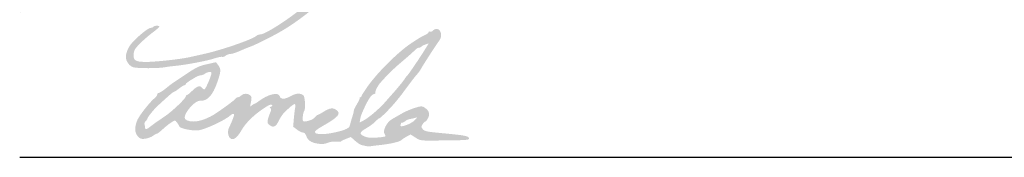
# Model space of a CAD drawing. Header units: feet. Extents: x -18 to 2245837, y -21 to 596159.
# Tile 5 of 35: x 14.301 to 16.453, y 0.934 to 1.233. Entities that reach past the tile are written whole.
import ezdxf

# ---------------------------------------------------------------- set-up
doc = ezdxf.new("R2010")
doc.units = ezdxf.units.FT
doc.header["$MEASUREMENT"] = 0
doc.linetypes.add('CENTER LINE DOUBLE SOLID', pattern=[0])
doc.layers.add('SH_Data', color=7, linetype='Continuous')
doc.layers.add('SH_Text', color=7, linetype='Continuous')

# ---------------------------------------------------------------- blocks, each defined once
blk = doc.blocks.new('A$Cbcff44da')
at = {"layer": 'SH_Text', "linetype": 'CENTER LINE DOUBLE SOLID'}
h = blk.add_hatch(color=256, dxfattribs=at)
edge = h.paths.add_edge_path()
edge.add_line((0.2476, 0.3416), (0.2476, 0.3416))
edge.add_spline(control_points=[(0.2476, 0.3416), (0.2372, 0.3455), (0.2301, 0.3579), (0.2323, 0.3684)], knot_values=[0, 0, 0, 0, 1, 1, 1, 1], degree=3, periodic=0)
edge.add_spline(control_points=[(0.2323, 0.3684), (0.235, 0.3815), (0.2412, 0.3915), (0.2536, 0.4031)], knot_values=[0, 0, 0, 0, 1, 1, 1, 1], degree=3, periodic=0)
edge.add_spline(control_points=[(0.2536, 0.4031), (0.2693, 0.4177), (0.2821, 0.4272), (0.286, 0.4272)], knot_values=[0, 0, 0, 0, 1, 1, 1, 1], degree=3, periodic=0)
edge.add_spline(control_points=[(0.286, 0.4272), (0.2885, 0.4272), (0.2912, 0.4283), (0.292, 0.4296)], knot_values=[0, 0, 0, 0, 1, 1, 1, 1], degree=3, periodic=0)
edge.add_spline(control_points=[(0.292, 0.4296), (0.2938, 0.4325), (0.3052, 0.4328), (0.3052, 0.43)], knot_values=[0, 0, 0, 0, 1, 1, 1, 1], degree=3, periodic=0)
edge.add_spline(control_points=[(0.3052, 0.43), (0.3052, 0.4289), (0.2985, 0.423), (0.2902, 0.4169)], knot_values=[0, 0, 0, 0, 1, 1, 1, 1], degree=3, periodic=0)
edge.add_spline(control_points=[(0.2902, 0.4169), (0.282, 0.4108), (0.2695, 0.3999), (0.2624, 0.3927)], knot_values=[0, 0, 0, 0, 1, 1, 1, 1], degree=3, periodic=0)
edge.add_spline(control_points=[(0.2624, 0.3927), (0.2517, 0.3818), (0.2495, 0.3781), (0.249, 0.3699)], knot_values=[0, 0, 0, 0, 1, 1, 1, 1], degree=3, periodic=0)
edge.add_spline(control_points=[(0.249, 0.3699), (0.2482, 0.3564), (0.2522, 0.3536), (0.2728, 0.353)], knot_values=[0, 0, 0, 0, 1, 1, 1, 1], degree=3, periodic=0)
edge.add_spline(control_points=[(0.2728, 0.353), (0.2921, 0.3525), (0.3499, 0.3586), (0.3712, 0.3634)], knot_values=[0, 0, 0, 0, 1, 1, 1, 1], degree=3, periodic=0)
edge.add_spline(control_points=[(0.3712, 0.3634), (0.3791, 0.3652), (0.3943, 0.3685), (0.4048, 0.3709)], knot_values=[0, 0, 0, 0, 1, 1, 1, 1], degree=3, periodic=0)
edge.add_spline(control_points=[(0.4048, 0.3709), (0.4418, 0.3791), (0.508, 0.402), (0.5166, 0.4095)], knot_values=[0, 0, 0, 0, 1, 1, 1, 1], degree=3, periodic=0)
edge.add_spline(control_points=[(0.5166, 0.4095), (0.5187, 0.4113), (0.5224, 0.4128), (0.5248, 0.4128)], knot_values=[0, 0, 0, 0, 1, 1, 1, 1], degree=3, periodic=0)
edge.add_spline(control_points=[(0.5248, 0.4128), (0.5389, 0.4128), (0.607, 0.4587), (0.6415, 0.4915)], knot_values=[0, 0, 0, 0, 1, 1, 1, 1], degree=3, periodic=0)
edge.add_spline(control_points=[(0.6415, 0.4915), (0.6725, 0.5209), (0.6963, 0.5844), (0.687, 0.6127)], knot_values=[0, 0, 0, 0, 1, 1, 1, 1], degree=3, periodic=0)
edge.add_spline(control_points=[(0.687, 0.6127), (0.6838, 0.6224), (0.6693, 0.6348), (0.6636, 0.6326)], knot_values=[0, 0, 0, 0, 1, 1, 1, 1], degree=3, periodic=0)
edge.add_spline(control_points=[(0.6636, 0.6326), (0.661, 0.6316), (0.6603, 0.6322), (0.6612, 0.6347)], knot_values=[0, 0, 0, 0, 1, 1, 1, 1], degree=3, periodic=0)
edge.add_spline(control_points=[(0.6612, 0.6347), (0.6622, 0.6372), (0.6588, 0.6396), (0.6489, 0.6433)], knot_values=[0, 0, 0, 0, 1, 1, 1, 1], degree=3, periodic=0)
edge.add_spline(control_points=[(0.6489, 0.6433), (0.5984, 0.6623), (0.4904, 0.6663), (0.4, 0.6525)], knot_values=[0, 0, 0, 0, 1, 1, 1, 1], degree=3, periodic=0)
edge.add_spline(control_points=[(0.4, 0.6525), (0.3908, 0.6511), (0.3708, 0.6467), (0.3556, 0.6428)], knot_values=[0, 0, 0, 0, 1, 1, 1, 1], degree=3, periodic=0)
edge.add_spline(control_points=[(0.3556, 0.6428), (0.3046, 0.6296), (0.3003, 0.6284), (0.2896, 0.624)], knot_values=[0, 0, 0, 0, 1, 1, 1, 1], degree=3, periodic=0)
edge.add_spline(control_points=[(0.2896, 0.624), (0.287, 0.6229), (0.2767, 0.6191), (0.2668, 0.6155)], knot_values=[0, 0, 0, 0, 1, 1, 1, 1], degree=3, periodic=0)
edge.add_spline(control_points=[(0.2668, 0.6155), (0.2569, 0.6119), (0.2418, 0.6064), (0.2332, 0.6031)], knot_values=[0, 0, 0, 0, 1, 1, 1, 1], degree=3, periodic=0)
edge.add_spline(control_points=[(0.2332, 0.6031), (0.2246, 0.5999), (0.2084, 0.594), (0.1972, 0.59)], knot_values=[0, 0, 0, 0, 1, 1, 1, 1], degree=3, periodic=0)
edge.add_spline(control_points=[(0.1972, 0.59), (0.186, 0.586), (0.1656, 0.5775), (0.152, 0.571)], knot_values=[0, 0, 0, 0, 1, 1, 1, 1], degree=3, periodic=0)
edge.add_spline(control_points=[(0.152, 0.571), (0.1383, 0.5645), (0.1267, 0.5592), (0.1261, 0.5592)], knot_values=[0, 0, 0, 0, 1, 1, 1, 1], degree=3, periodic=0)
edge.add_spline(control_points=[(0.1261, 0.5592), (0.1256, 0.5592), (0.1211, 0.5567), (0.1162, 0.5536)], knot_values=[0, 0, 0, 0, 1, 1, 1, 1], degree=3, periodic=0)
edge.add_spline(control_points=[(0.1162, 0.5536), (0.1112, 0.5505), (0.1046, 0.5471), (0.1013, 0.546)], knot_values=[0, 0, 0, 0, 1, 1, 1, 1], degree=3, periodic=0)
edge.add_spline(control_points=[(0.1013, 0.546), (0.0981, 0.545), (0.094, 0.5427), (0.0922, 0.5409)], knot_values=[0, 0, 0, 0, 1, 1, 1, 1], degree=3, periodic=0)
edge.add_spline(control_points=[(0.0922, 0.5409), (0.0904, 0.5391), (0.086, 0.5369), (0.0825, 0.5361)], knot_values=[0, 0, 0, 0, 1, 1, 1, 1], degree=3, periodic=0)
edge.add_spline(control_points=[(0.0825, 0.5361), (0.0789, 0.5352), (0.0722, 0.5316), (0.0676, 0.528)], knot_values=[0, 0, 0, 0, 1, 1, 1, 1], degree=3, periodic=0)
edge.add_spline(control_points=[(0.0676, 0.528), (0.063, 0.5244), (0.0559, 0.5197), (0.0517, 0.5176)], knot_values=[0, 0, 0, 0, 1, 1, 1, 1], degree=3, periodic=0)
edge.add_spline(control_points=[(0.0517, 0.5176), (0.0413, 0.5123), (0.0214, 0.4915), (0.0152, 0.4793)], knot_values=[0, 0, 0, 0, 1, 1, 1, 1], degree=3, periodic=0)
edge.add_spline(control_points=[(0.0152, 0.4793), (0.0086, 0.4664), (0.0033, 0.4596), (0.0014, 0.4614)], knot_values=[0, 0, 0, 0, 1, 1, 1, 1], degree=3, periodic=0)
edge.add_spline(control_points=[(0.0014, 0.4614), (0.0006, 0.4622), (0, 0.4684), (0.0001, 0.4751)], knot_values=[0, 0, 0, 0, 1, 1, 1, 1], degree=3, periodic=0)
edge.add_spline(control_points=[(0.0001, 0.4751), (0.0002, 0.4883), (0.0108, 0.5149), (0.0149, 0.5123)], knot_values=[0, 0, 0, 0, 1, 1, 1, 1], degree=3, periodic=0)
edge.add_spline(control_points=[(0.0149, 0.5123), (0.0162, 0.5116), (0.0172, 0.5119), (0.0172, 0.513)], knot_values=[0, 0, 0, 0, 1, 1, 1, 1], degree=3, periodic=0)
edge.add_spline(control_points=[(0.0172, 0.513), (0.0172, 0.5151), (0.0426, 0.5339), (0.0532, 0.5396)], knot_values=[0, 0, 0, 0, 1, 1, 1, 1], degree=3, periodic=0)
edge.add_spline(control_points=[(0.0532, 0.5396), (0.0834, 0.5559), (0.157, 0.5915), (0.1654, 0.594)], knot_values=[0, 0, 0, 0, 1, 1, 1, 1], degree=3, periodic=0)
edge.add_spline(control_points=[(0.1654, 0.594), (0.1684, 0.5948), (0.1708, 0.5964), (0.1708, 0.5975)], knot_values=[0, 0, 0, 0, 1, 1, 1, 1], degree=3, periodic=0)
edge.add_spline(control_points=[(0.1708, 0.5975), (0.1708, 0.5986), (0.1749, 0.6002), (0.1798, 0.6012)], knot_values=[0, 0, 0, 0, 1, 1, 1, 1], degree=3, periodic=0)
edge.add_spline(control_points=[(0.1798, 0.6012), (0.1848, 0.6021), (0.1899, 0.6036), (0.1912, 0.6046)], knot_values=[0, 0, 0, 0, 1, 1, 1, 1], degree=3, periodic=0)
edge.add_spline(control_points=[(0.1912, 0.6046), (0.1925, 0.6056), (0.2006, 0.6088), (0.2092, 0.6118)], knot_values=[0, 0, 0, 0, 1, 1, 1, 1], degree=3, periodic=0)
edge.add_spline(control_points=[(0.2092, 0.6118), (0.2239, 0.6169), (0.2304, 0.6192), (0.2656, 0.6324)], knot_values=[0, 0, 0, 0, 1, 1, 1, 1], degree=3, periodic=0)
edge.add_spline(control_points=[(0.2656, 0.6324), (0.2735, 0.6353), (0.2843, 0.6389), (0.2896, 0.6402)], knot_values=[0, 0, 0, 0, 1, 1, 1, 1], degree=3, periodic=0)
edge.add_spline(control_points=[(0.2896, 0.6402), (0.2949, 0.6416), (0.3124, 0.6466), (0.3285, 0.6514)], knot_values=[0, 0, 0, 0, 1, 1, 1, 1], degree=3, periodic=0)
edge.add_spline(control_points=[(0.3285, 0.6514), (0.3446, 0.6561), (0.3594, 0.66), (0.3615, 0.66)], knot_values=[0, 0, 0, 0, 1, 1, 1, 1], degree=3, periodic=0)
edge.add_spline(control_points=[(0.3615, 0.66), (0.3635, 0.66), (0.3652, 0.6611), (0.3652, 0.6625)], knot_values=[0, 0, 0, 0, 1, 1, 1, 1], degree=3, periodic=0)
edge.add_spline(control_points=[(0.3652, 0.6625), (0.3652, 0.6639), (0.3693, 0.6649), (0.3742, 0.6647)], knot_values=[0, 0, 0, 0, 1, 1, 1, 1], degree=3, periodic=0)
edge.add_spline(control_points=[(0.3742, 0.6647), (0.3838, 0.6645), (0.4148, 0.6688), (0.4182, 0.6709)], knot_values=[0, 0, 0, 0, 1, 1, 1, 1], degree=3, periodic=0)
edge.add_spline(control_points=[(0.4182, 0.6709), (0.425, 0.6751), (0.542, 0.6774), (0.5764, 0.674)], knot_values=[0, 0, 0, 0, 1, 1, 1, 1], degree=3, periodic=0)
edge.add_spline(control_points=[(0.5764, 0.674), (0.6357, 0.6682), (0.6832, 0.6499), (0.699, 0.6269)], knot_values=[0, 0, 0, 0, 1, 1, 1, 1], degree=3, periodic=0)
edge.add_spline(control_points=[(0.699, 0.6269), (0.704, 0.6196), (0.7049, 0.6153), (0.7052, 0.5974)], knot_values=[0, 0, 0, 0, 1, 1, 1, 1], degree=3, periodic=0)
edge.add_spline(control_points=[(0.7052, 0.5974), (0.706, 0.5566), (0.6899, 0.5169), (0.6604, 0.4871)], knot_values=[0, 0, 0, 0, 1, 1, 1, 1], degree=3, periodic=0)
edge.add_spline(control_points=[(0.6604, 0.4871), (0.6419, 0.4682), (0.6095, 0.4432), (0.579, 0.4244)], knot_values=[0, 0, 0, 0, 1, 1, 1, 1], degree=3, periodic=0)
edge.add_spline(control_points=[(0.579, 0.4244), (0.5598, 0.4126), (0.5185, 0.3916), (0.5044, 0.3865)], knot_values=[0, 0, 0, 0, 1, 1, 1, 1], degree=3, periodic=0)
edge.add_spline(control_points=[(0.5044, 0.3865), (0.4998, 0.3848), (0.4928, 0.382), (0.4888, 0.3803)], knot_values=[0, 0, 0, 0, 1, 1, 1, 1], degree=3, periodic=0)
edge.add_spline(control_points=[(0.4888, 0.3803), (0.4717, 0.3728), (0.4668, 0.3711), (0.4602, 0.3704)], knot_values=[0, 0, 0, 0, 1, 1, 1, 1], degree=3, periodic=0)
edge.add_spline(control_points=[(0.4602, 0.3704), (0.4563, 0.37), (0.4515, 0.3681), (0.4494, 0.3663)], knot_values=[0, 0, 0, 0, 1, 1, 1, 1], degree=3, periodic=0)
edge.add_spline(control_points=[(0.4494, 0.3663), (0.4473, 0.3645), (0.4443, 0.3635), (0.4426, 0.3641)], knot_values=[0, 0, 0, 0, 1, 1, 1, 1], degree=3, periodic=0)
edge.add_spline(control_points=[(0.4426, 0.3641), (0.441, 0.3647), (0.4329, 0.3631), (0.4246, 0.3604)], knot_values=[0, 0, 0, 0, 1, 1, 1, 1], degree=3, periodic=0)
edge.add_spline(control_points=[(0.4246, 0.3604), (0.4081, 0.3551), (0.3631, 0.3466), (0.3393, 0.3443)], knot_values=[0, 0, 0, 0, 1, 1, 1, 1], degree=3, periodic=0)
edge.add_spline(control_points=[(0.3393, 0.3443), (0.3309, 0.3435), (0.3217, 0.3424), (0.3189, 0.3417)], knot_values=[0, 0, 0, 0, 1, 1, 1, 1], degree=3, periodic=0)
edge.add_spline(control_points=[(0.3189, 0.3417), (0.3051, 0.3387), (0.2557, 0.3386), (0.2476, 0.3416)], knot_values=[0, 0, 0, 0, 1, 1, 1, 1], degree=3, periodic=0)
h = blk.add_hatch(color=256, dxfattribs=at)
edge = h.paths.add_edge_path()
edge.add_spline(control_points=[(0.8456, 0.1905), (0.8409, 0.188), (0.8357, 0.1845), (0.8338, 0.1827)], knot_values=[0, 0, 0, 0, 1, 1, 1, 1], degree=3, periodic=0)
edge.add_spline(control_points=[(0.8338, 0.1827), (0.8301, 0.1789), (0.8086, 0.1741), (0.7852, 0.1717)], knot_values=[0, 0, 0, 0, 1, 1, 1, 1], degree=3, periodic=0)
edge.add_spline(control_points=[(0.7852, 0.1717), (0.7766, 0.1708), (0.768, 0.1697), (0.766, 0.1693)], knot_values=[0, 0, 0, 0, 1, 1, 1, 1], degree=3, periodic=0)
edge.add_spline(control_points=[(0.766, 0.1693), (0.764, 0.1689), (0.7603, 0.1691), (0.7576, 0.1696)], knot_values=[0, 0, 0, 0, 1, 1, 1, 1], degree=3, periodic=0)
edge.add_spline(control_points=[(0.7576, 0.1696), (0.755, 0.1702), (0.7504, 0.1711), (0.7474, 0.1718)], knot_values=[0, 0, 0, 0, 1, 1, 1, 1], degree=3, periodic=0)
edge.add_spline(control_points=[(0.7474, 0.1718), (0.7444, 0.1724), (0.7378, 0.1767), (0.7327, 0.1812)], knot_values=[0, 0, 0, 0, 1, 1, 1, 1], degree=3, periodic=0)
edge.add_line((0.7327, 0.1812), (0.7235, 0.1895))
edge.add_line((0.7235, 0.1895), (0.713, 0.1854))
edge.add_spline(control_points=[(0.713, 0.1854), (0.7072, 0.1832), (0.7021, 0.1806), (0.7017, 0.1797)], knot_values=[0, 0, 0, 0, 1, 1, 1, 1], degree=3, periodic=0)
edge.add_spline(control_points=[(0.7017, 0.1797), (0.7013, 0.1788), (0.6968, 0.1787), (0.6916, 0.1794)], knot_values=[0, 0, 0, 0, 1, 1, 1, 1], degree=3, periodic=0)
edge.add_spline(control_points=[(0.6916, 0.1794), (0.6859, 0.1801), (0.6786, 0.1791), (0.6727, 0.1768)], knot_values=[0, 0, 0, 0, 1, 1, 1, 1], degree=3, periodic=0)
edge.add_spline(control_points=[(0.6727, 0.1768), (0.6658, 0.174), (0.6602, 0.1735), (0.6516, 0.1749)], knot_values=[0, 0, 0, 0, 1, 1, 1, 1], degree=3, periodic=0)
edge.add_spline(control_points=[(0.6516, 0.1749), (0.6366, 0.1773), (0.6298, 0.1818), (0.6263, 0.1914)], knot_values=[0, 0, 0, 0, 1, 1, 1, 1], degree=3, periodic=0)
edge.add_spline(control_points=[(0.6263, 0.1914), (0.6244, 0.1966), (0.6219, 0.1992), (0.6188, 0.1992)], knot_values=[0, 0, 0, 0, 1, 1, 1, 1], degree=3, periodic=0)
edge.add_spline(control_points=[(0.6188, 0.1992), (0.6162, 0.1992), (0.6103, 0.2021), (0.6058, 0.2056)], knot_values=[0, 0, 0, 0, 1, 1, 1, 1], degree=3, periodic=0)
edge.add_line((0.6058, 0.2056), (0.5974, 0.2119))
edge.add_line((0.5974, 0.2119), (0.5989, 0.229))
edge.add_spline(control_points=[(0.5989, 0.229), (0.5997, 0.2383), (0.601, 0.2495), (0.6019, 0.2538)], knot_values=[0, 0, 0, 0, 1, 1, 1, 1], degree=3, periodic=0)
edge.add_spline(control_points=[(0.6019, 0.2538), (0.6037, 0.2633), (0.6011, 0.2637), (0.5918, 0.2555)], knot_values=[0, 0, 0, 0, 1, 1, 1, 1], degree=3, periodic=0)
edge.add_spline(control_points=[(0.5918, 0.2555), (0.5758, 0.2414), (0.5721, 0.237), (0.5666, 0.2257)], knot_values=[0, 0, 0, 0, 1, 1, 1, 1], degree=3, periodic=0)
edge.add_spline(control_points=[(0.5666, 0.2257), (0.5599, 0.212), (0.5551, 0.2093), (0.5466, 0.2149)], knot_values=[0, 0, 0, 0, 1, 1, 1, 1], degree=3, periodic=0)
edge.add_spline(control_points=[(0.5466, 0.2149), (0.5417, 0.2182), (0.5409, 0.2201), (0.542, 0.2264)], knot_values=[0, 0, 0, 0, 1, 1, 1, 1], degree=3, periodic=0)
edge.add_spline(control_points=[(0.542, 0.2264), (0.5428, 0.2306), (0.5451, 0.2376), (0.5471, 0.242)], knot_values=[0, 0, 0, 0, 1, 1, 1, 1], degree=3, periodic=0)
edge.add_spline(control_points=[(0.5471, 0.242), (0.55, 0.2483), (0.5501, 0.2505), (0.5478, 0.2519)], knot_values=[0, 0, 0, 0, 1, 1, 1, 1], degree=3, periodic=0)
edge.add_spline(control_points=[(0.5478, 0.2519), (0.5456, 0.2533), (0.5459, 0.2542), (0.549, 0.2554)], knot_values=[0, 0, 0, 0, 1, 1, 1, 1], degree=3, periodic=0)
edge.add_spline(control_points=[(0.549, 0.2554), (0.552, 0.2565), (0.5525, 0.2577), (0.5507, 0.2595)], knot_values=[0, 0, 0, 0, 1, 1, 1, 1], degree=3, periodic=0)
edge.add_spline(control_points=[(0.5507, 0.2595), (0.5489, 0.2613), (0.543, 0.2586), (0.5305, 0.2501)], knot_values=[0, 0, 0, 0, 1, 1, 1, 1], degree=3, periodic=0)
edge.add_spline(control_points=[(0.5305, 0.2501), (0.5107, 0.2366), (0.4935, 0.2196), (0.4852, 0.2052)], knot_values=[0, 0, 0, 0, 1, 1, 1, 1], degree=3, periodic=0)
edge.add_spline(control_points=[(0.4852, 0.2052), (0.477, 0.1911), (0.4707, 0.1848), (0.4646, 0.1848)], knot_values=[0, 0, 0, 0, 1, 1, 1, 1], degree=3, periodic=0)
edge.add_spline(control_points=[(0.4646, 0.1848), (0.4562, 0.1848), (0.4521, 0.2006), (0.4578, 0.2112)], knot_values=[0, 0, 0, 0, 1, 1, 1, 1], degree=3, periodic=0)
edge.add_spline(control_points=[(0.4578, 0.2112), (0.462, 0.2189), (0.4684, 0.2352), (0.4684, 0.2379)], knot_values=[0, 0, 0, 0, 1, 1, 1, 1], degree=3, periodic=0)
edge.add_spline(control_points=[(0.4684, 0.2379), (0.4684, 0.241), (0.4645, 0.2405), (0.4608, 0.237)], knot_values=[0, 0, 0, 0, 1, 1, 1, 1], degree=3, periodic=0)
edge.add_spline(control_points=[(0.4608, 0.237), (0.4512, 0.2278), (0.4125, 0.209), (0.394, 0.2046)], knot_values=[0, 0, 0, 0, 1, 1, 1, 1], degree=3, periodic=0)
edge.add_spline(control_points=[(0.394, 0.2046), (0.3812, 0.2015), (0.3486, 0.2077), (0.3484, 0.2133)], knot_values=[0, 0, 0, 0, 1, 1, 1, 1], degree=3, periodic=0)
edge.add_spline(control_points=[(0.3484, 0.2133), (0.3483, 0.2141), (0.3463, 0.2174), (0.3438, 0.2207)], knot_values=[0, 0, 0, 0, 1, 1, 1, 1], degree=3, periodic=0)
edge.add_spline(control_points=[(0.3438, 0.2207), (0.3394, 0.2265), (0.3393, 0.2265), (0.3325, 0.222)], knot_values=[0, 0, 0, 0, 1, 1, 1, 1], degree=3, periodic=0)
edge.add_spline(control_points=[(0.3325, 0.222), (0.3243, 0.2167), (0.3218, 0.2146), (0.3105, 0.2046)], knot_values=[0, 0, 0, 0, 1, 1, 1, 1], degree=3, periodic=0)
edge.add_spline(control_points=[(0.3105, 0.2046), (0.3057, 0.2003), (0.3009, 0.1968), (0.2998, 0.1968)], knot_values=[0, 0, 0, 0, 1, 1, 1, 1], degree=3, periodic=0)
edge.add_spline(control_points=[(0.2998, 0.1968), (0.2987, 0.1968), (0.2949, 0.1947), (0.2913, 0.1921)], knot_values=[0, 0, 0, 0, 1, 1, 1, 1], degree=3, periodic=0)
edge.add_spline(control_points=[(0.2913, 0.1921), (0.2877, 0.1895), (0.2803, 0.1867), (0.2748, 0.1858)], knot_values=[0, 0, 0, 0, 1, 1, 1, 1], degree=3, periodic=0)
edge.add_spline(control_points=[(0.2748, 0.1858), (0.2661, 0.1845), (0.2639, 0.1851), (0.2586, 0.1904)], knot_values=[0, 0, 0, 0, 1, 1, 1, 1], degree=3, periodic=0)
edge.add_spline(control_points=[(0.2586, 0.1904), (0.251, 0.198), (0.2504, 0.2109), (0.2569, 0.2261)], knot_values=[0, 0, 0, 0, 1, 1, 1, 1], degree=3, periodic=0)
edge.add_spline(control_points=[(0.2569, 0.2261), (0.2614, 0.2366), (0.2846, 0.266), (0.295, 0.2744)], knot_values=[0, 0, 0, 0, 1, 1, 1, 1], degree=3, periodic=0)
edge.add_spline(control_points=[(0.295, 0.2744), (0.298, 0.2768), (0.3004, 0.2803), (0.3004, 0.2822)], knot_values=[0, 0, 0, 0, 1, 1, 1, 1], degree=3, periodic=0)
edge.add_spline(control_points=[(0.3004, 0.2822), (0.3004, 0.2841), (0.3019, 0.2856), (0.3038, 0.2856)], knot_values=[0, 0, 0, 0, 1, 1, 1, 1], degree=3, periodic=0)
edge.add_spline(control_points=[(0.3038, 0.2856), (0.3056, 0.2856), (0.3119, 0.2894), (0.3176, 0.294)], knot_values=[0, 0, 0, 0, 1, 1, 1, 1], degree=3, periodic=0)
edge.add_spline(control_points=[(0.3176, 0.294), (0.3313, 0.3051), (0.3294, 0.3037), (0.3568, 0.322)], knot_values=[0, 0, 0, 0, 1, 1, 1, 1], degree=3, periodic=0)
edge.add_spline(control_points=[(0.3568, 0.322), (0.3885, 0.343), (0.3899, 0.3437), (0.4108, 0.3484)], knot_values=[0, 0, 0, 0, 1, 1, 1, 1], degree=3, periodic=0)
edge.add_line((0.4108, 0.3484), (0.4288, 0.3524))
edge.add_line((0.4288, 0.3524), (0.4335, 0.3462))
edge.add_spline(control_points=[(0.4335, 0.3462), (0.4401, 0.3375), (0.4399, 0.3326), (0.4322, 0.3101)], knot_values=[0, 0, 0, 0, 1, 1, 1, 1], degree=3, periodic=0)
edge.add_spline(control_points=[(0.4322, 0.3101), (0.422, 0.2802), (0.41, 0.2671), (0.394, 0.2685)], knot_values=[0, 0, 0, 0, 1, 1, 1, 1], degree=3, periodic=0)
edge.add_spline(control_points=[(0.394, 0.2685), (0.3836, 0.2693), (0.3604, 0.244), (0.3604, 0.2317)], knot_values=[0, 0, 0, 0, 1, 1, 1, 1], degree=3, periodic=0)
edge.add_spline(control_points=[(0.3604, 0.2317), (0.3604, 0.2265), (0.3682, 0.2232), (0.3804, 0.2232)], knot_values=[0, 0, 0, 0, 1, 1, 1, 1], degree=3, periodic=0)
edge.add_spline(control_points=[(0.3804, 0.2232), (0.3934, 0.2232), (0.4125, 0.2303), (0.4288, 0.2411)], knot_values=[0, 0, 0, 0, 1, 1, 1, 1], degree=3, periodic=0)
edge.add_spline(control_points=[(0.4288, 0.2411), (0.4474, 0.2535), (0.4698, 0.2702), (0.4715, 0.2729)], knot_values=[0, 0, 0, 0, 1, 1, 1, 1], degree=3, periodic=0)
edge.add_spline(control_points=[(0.4715, 0.2729), (0.4726, 0.2746), (0.4749, 0.276), (0.4768, 0.276)], knot_values=[0, 0, 0, 0, 1, 1, 1, 1], degree=3, periodic=0)
edge.add_spline(control_points=[(0.4768, 0.276), (0.4786, 0.276), (0.4818, 0.2778), (0.484, 0.2799)], knot_values=[0, 0, 0, 0, 1, 1, 1, 1], degree=3, periodic=0)
edge.add_spline(control_points=[(0.484, 0.2799), (0.4889, 0.2849), (0.4989, 0.2849), (0.5039, 0.28)], knot_values=[0, 0, 0, 0, 1, 1, 1, 1], degree=3, periodic=0)
edge.add_spline(control_points=[(0.5039, 0.28), (0.507, 0.2768), (0.5072, 0.2744), (0.5052, 0.2652)], knot_values=[0, 0, 0, 0, 1, 1, 1, 1], degree=3, periodic=0)
edge.add_spline(control_points=[(0.5052, 0.2652), (0.5028, 0.255), (0.5029, 0.2545), (0.5067, 0.2579)], knot_values=[0, 0, 0, 0, 1, 1, 1, 1], degree=3, periodic=0)
edge.add_spline(control_points=[(0.5067, 0.2579), (0.509, 0.26), (0.5116, 0.2616), (0.5126, 0.2616)], knot_values=[0, 0, 0, 0, 1, 1, 1, 1], degree=3, periodic=0)
edge.add_spline(control_points=[(0.5126, 0.2616), (0.5135, 0.2616), (0.5178, 0.2642), (0.522, 0.2673)], knot_values=[0, 0, 0, 0, 1, 1, 1, 1], degree=3, periodic=0)
edge.add_spline(control_points=[(0.522, 0.2673), (0.5422, 0.2825), (0.5649, 0.2881), (0.5679, 0.2787)], knot_values=[0, 0, 0, 0, 1, 1, 1, 1], degree=3, periodic=0)
edge.add_spline(control_points=[(0.5679, 0.2787), (0.5703, 0.2711), (0.5784, 0.271), (0.5917, 0.2783)], knot_values=[0, 0, 0, 0, 1, 1, 1, 1], degree=3, periodic=0)
edge.add_spline(control_points=[(0.5917, 0.2783), (0.6037, 0.2849), (0.6109, 0.2856), (0.6191, 0.281)], knot_values=[0, 0, 0, 0, 1, 1, 1, 1], degree=3, periodic=0)
edge.add_spline(control_points=[(0.6191, 0.281), (0.6235, 0.2786), (0.6252, 0.2506), (0.6213, 0.2454)], knot_values=[0, 0, 0, 0, 1, 1, 1, 1], degree=3, periodic=0)
edge.add_spline(control_points=[(0.6213, 0.2454), (0.62, 0.2438), (0.6187, 0.2381), (0.6184, 0.2328)], knot_values=[0, 0, 0, 0, 1, 1, 1, 1], degree=3, periodic=0)
edge.add_spline(control_points=[(0.6184, 0.2328), (0.6179, 0.2252), (0.6186, 0.2232), (0.6217, 0.2232)], knot_values=[0, 0, 0, 0, 1, 1, 1, 1], degree=3, periodic=0)
edge.add_spline(control_points=[(0.6217, 0.2232), (0.63, 0.2232), (0.642, 0.2281), (0.6453, 0.2327)], knot_values=[0, 0, 0, 0, 1, 1, 1, 1], degree=3, periodic=0)
edge.add_spline(control_points=[(0.6453, 0.2327), (0.6472, 0.2354), (0.6497, 0.2376), (0.6509, 0.2376)], knot_values=[0, 0, 0, 0, 1, 1, 1, 1], degree=3, periodic=0)
edge.add_spline(control_points=[(0.6509, 0.2376), (0.6521, 0.2376), (0.6582, 0.2409), (0.6644, 0.2448)], knot_values=[0, 0, 0, 0, 1, 1, 1, 1], degree=3, periodic=0)
edge.add_spline(control_points=[(0.6644, 0.2448), (0.6774, 0.253), (0.6849, 0.2538), (0.6926, 0.2478)], knot_values=[0, 0, 0, 0, 1, 1, 1, 1], degree=3, periodic=0)
edge.add_spline(control_points=[(0.6926, 0.2478), (0.7023, 0.2402), (0.6955, 0.2323), (0.6639, 0.2145)], knot_values=[0, 0, 0, 0, 1, 1, 1, 1], degree=3, periodic=0)
edge.add_spline(control_points=[(0.6639, 0.2145), (0.6506, 0.2071), (0.6444, 0.2023), (0.6453, 0.2001)], knot_values=[0, 0, 0, 0, 1, 1, 1, 1], degree=3, periodic=0)
edge.add_spline(control_points=[(0.6453, 0.2001), (0.6466, 0.1967), (0.6473, 0.1965), (0.6592, 0.1958)], knot_values=[0, 0, 0, 0, 1, 1, 1, 1], degree=3, periodic=0)
edge.add_spline(control_points=[(0.6592, 0.1958), (0.6697, 0.1952), (0.6959, 0.2001), (0.7091, 0.2051)], knot_values=[0, 0, 0, 0, 1, 1, 1, 1], degree=3, periodic=0)
edge.add_spline(control_points=[(0.7091, 0.2051), (0.7179, 0.2085), (0.7208, 0.2109), (0.7217, 0.2158)], knot_values=[0, 0, 0, 0, 1, 1, 1, 1], degree=3, periodic=0)
edge.add_spline(control_points=[(0.7217, 0.2158), (0.7224, 0.2192), (0.7246, 0.2269), (0.7265, 0.2328)], knot_values=[0, 0, 0, 0, 1, 1, 1, 1], degree=3, periodic=0)
edge.add_spline(control_points=[(0.7265, 0.2328), (0.7285, 0.2388), (0.73, 0.2451), (0.73, 0.2469)], knot_values=[0, 0, 0, 0, 1, 1, 1, 1], degree=3, periodic=0)
edge.add_spline(control_points=[(0.73, 0.2469), (0.73, 0.2488), (0.7332, 0.2554), (0.7371, 0.2617)], knot_values=[0, 0, 0, 0, 1, 1, 1, 1], degree=3, periodic=0)
edge.add_spline(control_points=[(0.7371, 0.2617), (0.7409, 0.268), (0.7434, 0.2738), (0.7427, 0.2746)], knot_values=[0, 0, 0, 0, 1, 1, 1, 1], degree=3, periodic=0)
edge.add_spline(control_points=[(0.7427, 0.2746), (0.7419, 0.2754), (0.7425, 0.276), (0.744, 0.276)], knot_values=[0, 0, 0, 0, 1, 1, 1, 1], degree=3, periodic=0)
edge.add_spline(control_points=[(0.744, 0.276), (0.7456, 0.276), (0.7468, 0.2772), (0.7468, 0.2786)], knot_values=[0, 0, 0, 0, 1, 1, 1, 1], degree=3, periodic=0)
edge.add_spline(control_points=[(0.7468, 0.2786), (0.7468, 0.28), (0.7536, 0.2905), (0.7618, 0.3019)], knot_values=[0, 0, 0, 0, 1, 1, 1, 1], degree=3, periodic=0)
edge.add_spline(control_points=[(0.7618, 0.3019), (0.7841, 0.3327), (0.8291, 0.3767), (0.8564, 0.3944)], knot_values=[0, 0, 0, 0, 1, 1, 1, 1], degree=3, periodic=0)
edge.add_spline(control_points=[(0.8564, 0.3944), (0.8754, 0.4067), (0.8772, 0.4078), (0.8854, 0.4115)], knot_values=[0, 0, 0, 0, 1, 1, 1, 1], degree=3, periodic=0)
edge.add_spline(control_points=[(0.8854, 0.4115), (0.8897, 0.4134), (0.8932, 0.4162), (0.8932, 0.4177)], knot_values=[0, 0, 0, 0, 1, 1, 1, 1], degree=3, periodic=0)
edge.add_spline(control_points=[(0.8932, 0.4177), (0.8932, 0.4193), (0.8948, 0.4199), (0.8966, 0.4192)], knot_values=[0, 0, 0, 0, 1, 1, 1, 1], degree=3, periodic=0)
edge.add_spline(control_points=[(0.8966, 0.4192), (0.8985, 0.4185), (0.9014, 0.4195), (0.9029, 0.4214)], knot_values=[0, 0, 0, 0, 1, 1, 1, 1], degree=3, periodic=0)
edge.add_spline(control_points=[(0.9029, 0.4214), (0.9045, 0.4233), (0.9082, 0.4248), (0.9111, 0.4248)], knot_values=[0, 0, 0, 0, 1, 1, 1, 1], degree=3, periodic=0)
edge.add_spline(control_points=[(0.9111, 0.4248), (0.9206, 0.4248), (0.9243, 0.4088), (0.9169, 0.3998)], knot_values=[0, 0, 0, 0, 1, 1, 1, 1], degree=3, periodic=0)
edge.add_spline(control_points=[(0.9169, 0.3998), (0.9128, 0.3948), (0.8799, 0.3443), (0.8768, 0.3381)], knot_values=[0, 0, 0, 0, 1, 1, 1, 1], degree=3, periodic=0)
edge.add_spline(control_points=[(0.8768, 0.3381), (0.875, 0.3347), (0.8711, 0.3292), (0.8681, 0.326)], knot_values=[0, 0, 0, 0, 1, 1, 1, 1], degree=3, periodic=0)
edge.add_spline(control_points=[(0.8681, 0.326), (0.8651, 0.3228), (0.8562, 0.3114), (0.8483, 0.3008)], knot_values=[0, 0, 0, 0, 1, 1, 1, 1], degree=3, periodic=0)
edge.add_spline(control_points=[(0.8483, 0.3008), (0.8404, 0.2901), (0.8328, 0.2799), (0.8313, 0.2781)], knot_values=[0, 0, 0, 0, 1, 1, 1, 1], degree=3, periodic=0)
edge.add_spline(control_points=[(0.8313, 0.2781), (0.818, 0.2617), (0.8135, 0.2565), (0.8016, 0.2444)], knot_values=[0, 0, 0, 0, 1, 1, 1, 1], degree=3, periodic=0)
edge.add_spline(control_points=[(0.8016, 0.2444), (0.7941, 0.2367), (0.7871, 0.2304), (0.786, 0.2304)], knot_values=[0, 0, 0, 0, 1, 1, 1, 1], degree=3, periodic=0)
edge.add_spline(control_points=[(0.786, 0.2304), (0.7849, 0.2304), (0.7811, 0.2273), (0.7774, 0.2235)], knot_values=[0, 0, 0, 0, 1, 1, 1, 1], degree=3, periodic=0)
edge.add_spline(control_points=[(0.7774, 0.2235), (0.7738, 0.2196), (0.7657, 0.2135), (0.7594, 0.2099)], knot_values=[0, 0, 0, 0, 1, 1, 1, 1], degree=3, periodic=0)
edge.add_spline(control_points=[(0.7594, 0.2099), (0.7415, 0.1994), (0.7405, 0.1962), (0.7534, 0.1906)], knot_values=[0, 0, 0, 0, 1, 1, 1, 1], degree=3, periodic=0)
edge.add_spline(control_points=[(0.7534, 0.1906), (0.7603, 0.1877), (0.7667, 0.1871), (0.7802, 0.1882)], knot_values=[0, 0, 0, 0, 1, 1, 1, 1], degree=3, periodic=0)
edge.add_spline(control_points=[(0.7802, 0.1882), (0.7998, 0.1898), (0.8015, 0.1904), (0.7978, 0.195)], knot_values=[0, 0, 0, 0, 1, 1, 1, 1], degree=3, periodic=0)
edge.add_spline(control_points=[(0.7978, 0.195), (0.7917, 0.2024), (0.8015, 0.2221), (0.8149, 0.2293)], knot_values=[0, 0, 0, 0, 1, 1, 1, 1], degree=3, periodic=0)
edge.add_spline(control_points=[(0.8149, 0.2293), (0.8177, 0.2309), (0.8265, 0.2358), (0.8344, 0.2404)], knot_values=[0, 0, 0, 0, 1, 1, 1, 1], degree=3, periodic=0)
edge.add_spline(control_points=[(0.8344, 0.2404), (0.8423, 0.2449), (0.8555, 0.2506), (0.8637, 0.253)], knot_values=[0, 0, 0, 0, 1, 1, 1, 1], degree=3, periodic=0)
edge.add_spline(control_points=[(0.8637, 0.253), (0.8778, 0.2573), (0.8789, 0.2573), (0.8848, 0.2534)], knot_values=[0, 0, 0, 0, 1, 1, 1, 1], degree=3, periodic=0)
edge.add_spline(control_points=[(0.8848, 0.2534), (0.8944, 0.2471), (0.8968, 0.2397), (0.8922, 0.2307)], knot_values=[0, 0, 0, 0, 1, 1, 1, 1], degree=3, periodic=0)
edge.add_spline(control_points=[(0.8922, 0.2307), (0.8901, 0.2266), (0.8874, 0.2232), (0.8862, 0.2232)], knot_values=[0, 0, 0, 0, 1, 1, 1, 1], degree=3, periodic=0)
edge.add_spline(control_points=[(0.8862, 0.2232), (0.8851, 0.2232), (0.8825, 0.2206), (0.8804, 0.2174)], knot_values=[0, 0, 0, 0, 1, 1, 1, 1], degree=3, periodic=0)
edge.add_spline(control_points=[(0.8804, 0.2174), (0.8769, 0.212), (0.8769, 0.2112), (0.8807, 0.2065)], knot_values=[0, 0, 0, 0, 1, 1, 1, 1], degree=3, periodic=0)
edge.add_spline(control_points=[(0.8807, 0.2065), (0.8844, 0.2019), (0.8893, 0.2009), (0.9232, 0.1978)], knot_values=[0, 0, 0, 0, 1, 1, 1, 1], degree=3, periodic=0)
edge.add_spline(control_points=[(0.9232, 0.1978), (0.9723, 0.1932), (0.9806, 0.1917), (0.9815, 0.1869)], knot_values=[0, 0, 0, 0, 1, 1, 1, 1], degree=3, periodic=0)
edge.add_spline(control_points=[(0.9815, 0.1869), (0.9823, 0.1827), (0.9804, 0.1825), (0.9112, 0.1818)], knot_values=[0, 0, 0, 0, 1, 1, 1, 1], degree=3, periodic=0)
edge.add_spline(control_points=[(0.9112, 0.1818), (0.8755, 0.1814), (0.8751, 0.1815), (0.8646, 0.1882)], knot_values=[0, 0, 0, 0, 1, 1, 1, 1], degree=3, periodic=0)
edge.add_line((0.8646, 0.1882), (0.8539, 0.195))
edge.add_line((0.8539, 0.195), (0.8456, 0.1905))
edge = h.paths.add_edge_path(flags=0)
edge.add_spline(control_points=[(0.2852, 0.2119), (0.2928, 0.218), (0.298, 0.2217), (0.3168, 0.2342)], knot_values=[0, 0, 0, 0, 1, 1, 1, 1], degree=3, periodic=0)
edge.add_spline(control_points=[(0.3168, 0.2342), (0.3323, 0.2446), (0.3628, 0.2734), (0.3628, 0.2777)], knot_values=[0, 0, 0, 0, 1, 1, 1, 1], degree=3, periodic=0)
edge.add_spline(control_points=[(0.3628, 0.2777), (0.3628, 0.2794), (0.3639, 0.2808), (0.3652, 0.2808)], knot_values=[0, 0, 0, 0, 1, 1, 1, 1], degree=3, periodic=0)
edge.add_spline(control_points=[(0.3652, 0.2808), (0.3665, 0.2808), (0.3719, 0.2851), (0.3772, 0.2904)], knot_values=[0, 0, 0, 0, 1, 1, 1, 1], degree=3, periodic=0)
edge.add_spline(control_points=[(0.3772, 0.2904), (0.3874, 0.3005), (0.3939, 0.3024), (0.3988, 0.2964)], knot_values=[0, 0, 0, 0, 1, 1, 1, 1], degree=3, periodic=0)
edge.add_spline(control_points=[(0.3988, 0.2964), (0.4005, 0.2944), (0.4026, 0.2928), (0.4035, 0.2928)], knot_values=[0, 0, 0, 0, 1, 1, 1, 1], degree=3, periodic=0)
edge.add_spline(control_points=[(0.4035, 0.2928), (0.4053, 0.2928), (0.415, 0.314), (0.4182, 0.3246)], knot_values=[0, 0, 0, 0, 1, 1, 1, 1], degree=3, periodic=0)
edge.add_spline(control_points=[(0.4182, 0.3246), (0.4198, 0.3304), (0.4194, 0.3312), (0.4149, 0.3311)], knot_values=[0, 0, 0, 0, 1, 1, 1, 1], degree=3, periodic=0)
edge.add_spline(control_points=[(0.4149, 0.3311), (0.412, 0.3311), (0.4075, 0.3295), (0.405, 0.3275)], knot_values=[0, 0, 0, 0, 1, 1, 1, 1], degree=3, periodic=0)
edge.add_spline(control_points=[(0.405, 0.3275), (0.4024, 0.3256), (0.3985, 0.324), (0.3962, 0.324)], knot_values=[0, 0, 0, 0, 1, 1, 1, 1], degree=3, periodic=0)
edge.add_spline(control_points=[(0.3962, 0.324), (0.394, 0.324), (0.3896, 0.3226), (0.3865, 0.3209)], knot_values=[0, 0, 0, 0, 1, 1, 1, 1], degree=3, periodic=0)
edge.add_spline(control_points=[(0.3865, 0.3209), (0.3721, 0.3129), (0.3628, 0.3066), (0.3628, 0.3046)], knot_values=[0, 0, 0, 0, 1, 1, 1, 1], degree=3, periodic=0)
edge.add_spline(control_points=[(0.3628, 0.3046), (0.3628, 0.3034), (0.3616, 0.3024), (0.3602, 0.3024)], knot_values=[0, 0, 0, 0, 1, 1, 1, 1], degree=3, periodic=0)
edge.add_spline(control_points=[(0.3602, 0.3024), (0.3587, 0.3024), (0.3534, 0.2992), (0.3484, 0.2952)], knot_values=[0, 0, 0, 0, 1, 1, 1, 1], degree=3, periodic=0)
edge.add_spline(control_points=[(0.3484, 0.2952), (0.3434, 0.2913), (0.3384, 0.288), (0.3373, 0.288)], knot_values=[0, 0, 0, 0, 1, 1, 1, 1], degree=3, periodic=0)
edge.add_spline(control_points=[(0.3373, 0.288), (0.3354, 0.288), (0.3269, 0.2807), (0.3016, 0.2575)], knot_values=[0, 0, 0, 0, 1, 1, 1, 1], degree=3, periodic=0)
edge.add_spline(control_points=[(0.3016, 0.2575), (0.2925, 0.2491), (0.2788, 0.232), (0.2788, 0.2291)], knot_values=[0, 0, 0, 0, 1, 1, 1, 1], degree=3, periodic=0)
edge.add_spline(control_points=[(0.2788, 0.2291), (0.2788, 0.2283), (0.2771, 0.226), (0.2751, 0.2239)], knot_values=[0, 0, 0, 0, 1, 1, 1, 1], degree=3, periodic=0)
edge.add_spline(control_points=[(0.2751, 0.2239), (0.273, 0.2219), (0.2719, 0.2186), (0.2727, 0.2167)], knot_values=[0, 0, 0, 0, 1, 1, 1, 1], degree=3, periodic=0)
edge.add_spline(control_points=[(0.2727, 0.2167), (0.2734, 0.2148), (0.274, 0.2117), (0.274, 0.2098)], knot_values=[0, 0, 0, 0, 1, 1, 1, 1], degree=3, periodic=0)
edge.add_spline(control_points=[(0.274, 0.2098), (0.274, 0.205), (0.2774, 0.2056), (0.2852, 0.2119)], knot_values=[0, 0, 0, 0, 1, 1, 1, 1], degree=3, periodic=0)
edge = h.paths.add_edge_path(flags=0)
edge.add_spline(control_points=[(0.8632, 0.2261), (0.8687, 0.2317), (0.8693, 0.233), (0.8656, 0.2317)], knot_values=[0, 0, 0, 0, 1, 1, 1, 1], degree=3, periodic=0)
edge.add_spline(control_points=[(0.8656, 0.2317), (0.863, 0.2307), (0.8577, 0.2294), (0.8538, 0.2289)], knot_values=[0, 0, 0, 0, 1, 1, 1, 1], degree=3, periodic=0)
edge.add_spline(control_points=[(0.8538, 0.2289), (0.85, 0.2284), (0.845, 0.2264), (0.8428, 0.2244)], knot_values=[0, 0, 0, 0, 1, 1, 1, 1], degree=3, periodic=0)
edge.add_spline(control_points=[(0.8428, 0.2244), (0.8406, 0.2224), (0.8376, 0.2208), (0.836, 0.2208)], knot_values=[0, 0, 0, 0, 1, 1, 1, 1], degree=3, periodic=0)
edge.add_spline(control_points=[(0.836, 0.2208), (0.8345, 0.2208), (0.8332, 0.2204), (0.8332, 0.2198)], knot_values=[0, 0, 0, 0, 1, 1, 1, 1], degree=3, periodic=0)
edge.add_spline(control_points=[(0.8332, 0.2198), (0.8332, 0.2193), (0.8326, 0.2171), (0.8318, 0.2151)], knot_values=[0, 0, 0, 0, 1, 1, 1, 1], degree=3, periodic=0)
edge.add_spline(control_points=[(0.8318, 0.2151), (0.8293, 0.2085), (0.8548, 0.2175), (0.8632, 0.2261)], knot_values=[0, 0, 0, 0, 1, 1, 1, 1], degree=3, periodic=0)
edge = h.paths.add_edge_path(flags=0)
edge.add_spline(control_points=[(0.7514, 0.2255), (0.7561, 0.228), (0.7665, 0.2355), (0.7744, 0.2423)], knot_values=[0, 0, 0, 0, 1, 1, 1, 1], degree=3, periodic=0)
edge.add_spline(control_points=[(0.7744, 0.2423), (0.7823, 0.2492), (0.7914, 0.2576), (0.7945, 0.2612)], knot_values=[0, 0, 0, 0, 1, 1, 1, 1], degree=3, periodic=0)
edge.add_spline(control_points=[(0.7945, 0.2612), (0.7977, 0.2647), (0.8047, 0.2726), (0.8101, 0.2787)], knot_values=[0, 0, 0, 0, 1, 1, 1, 1], degree=3, periodic=0)
edge.add_spline(control_points=[(0.8101, 0.2787), (0.8255, 0.2958), (0.839, 0.3121), (0.8414, 0.3165)], knot_values=[0, 0, 0, 0, 1, 1, 1, 1], degree=3, periodic=0)
edge.add_spline(control_points=[(0.8414, 0.3165), (0.8426, 0.3186), (0.8444, 0.321), (0.8453, 0.3216)], knot_values=[0, 0, 0, 0, 1, 1, 1, 1], degree=3, periodic=0)
edge.add_spline(control_points=[(0.8453, 0.3216), (0.8482, 0.3236), (0.8764, 0.3651), (0.8881, 0.3845)], knot_values=[0, 0, 0, 0, 1, 1, 1, 1], degree=3, periodic=0)
edge.add_line((0.8881, 0.3845), (0.8935, 0.3935))
edge.add_line((0.8935, 0.3935), (0.8862, 0.3909))
edge.add_spline(control_points=[(0.8862, 0.3909), (0.8821, 0.3895), (0.8782, 0.3874), (0.8775, 0.3862)], knot_values=[0, 0, 0, 0, 1, 1, 1, 1], degree=3, periodic=0)
edge.add_spline(control_points=[(0.8775, 0.3862), (0.8767, 0.385), (0.8743, 0.384), (0.8722, 0.384)], knot_values=[0, 0, 0, 0, 1, 1, 1, 1], degree=3, periodic=0)
edge.add_spline(control_points=[(0.8722, 0.384), (0.87, 0.384), (0.866, 0.3816), (0.8633, 0.3786)], knot_values=[0, 0, 0, 0, 1, 1, 1, 1], degree=3, periodic=0)
edge.add_spline(control_points=[(0.8633, 0.3786), (0.8606, 0.3756), (0.8482, 0.3646), (0.8356, 0.354)], knot_values=[0, 0, 0, 0, 1, 1, 1, 1], degree=3, periodic=0)
edge.add_spline(control_points=[(0.8356, 0.354), (0.816, 0.3375), (0.8043, 0.3261), (0.7876, 0.3072)], knot_values=[0, 0, 0, 0, 1, 1, 1, 1], degree=3, periodic=0)
edge.add_spline(control_points=[(0.7876, 0.3072), (0.7818, 0.3006), (0.7755, 0.2878), (0.777, 0.2854)], knot_values=[0, 0, 0, 0, 1, 1, 1, 1], degree=3, periodic=0)
edge.add_spline(control_points=[(0.777, 0.2854), (0.7777, 0.2842), (0.7767, 0.2832), (0.7747, 0.2832)], knot_values=[0, 0, 0, 0, 1, 1, 1, 1], degree=3, periodic=0)
edge.add_spline(control_points=[(0.7747, 0.2832), (0.7684, 0.2832), (0.7588, 0.268), (0.7468, 0.2388)], knot_values=[0, 0, 0, 0, 1, 1, 1, 1], degree=3, periodic=0)
edge.add_spline(control_points=[(0.7468, 0.2388), (0.7457, 0.2362), (0.7443, 0.2311), (0.7438, 0.2275)], knot_values=[0, 0, 0, 0, 1, 1, 1, 1], degree=3, periodic=0)
edge.add_line((0.7438, 0.2275), (0.7427, 0.2211))
edge.add_line((0.7427, 0.2211), (0.7514, 0.2255))

msp = doc.modelspace()

# ---------------------------------------------------------------- linework, layer by layer
at = {"layer": 'SH_Data'}
msp.add_line((14.3014, 0.934), (17.8014, 0.934), dxfattribs=at)

# ---------------------------------------------------------------- block references
at = {"layer": 'SH_Text'}
msp.add_blockref('A$Cbcff44da', (14.3014, 0.7886), dxfattribs=at)

doc.saveas('drawing.dxf')
